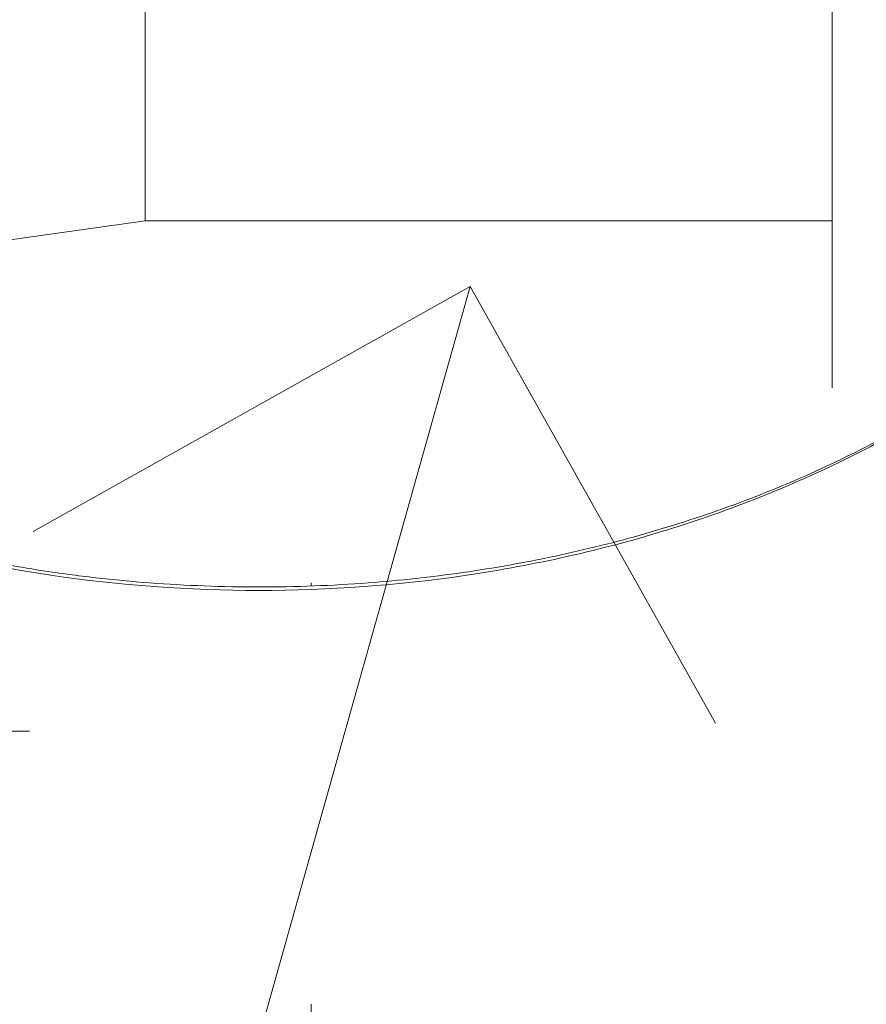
# Model space of a CAD drawing. Header units: millimetres. Extents: x 5980700 to 6194397, y -12939 to 2351883.
# Tile 76 of 124: x 6037307 to 6037510, y -2503 to -2267. Entities that reach past the tile are written whole.
import ezdxf

# ---------------------------------------------------------------- set-up
doc = ezdxf.new("R2010")
doc.units = ezdxf.units.MM
for name, color, linetype, lineweight in [('A-DETL-THIN', 151, 'Continuous', 9), ('A-FLOR-PATT', 8, 'Continuous', 18), ('P-SANR-FIXT', 6, 'Continuous', 9), ('Q-CASE', 31, 'Continuous', 9)]:
    doc.layers.add(name, color=color, linetype=linetype, lineweight=lineweight)

# ---------------------------------------------------------------- blocks, each defined once
blk = doc.blocks.new('Componentes de gabinete 9 - Componentes de gabinete 10-3871332-PLANTA DE CAIMENTO DE PISOS - TÉRREO')
at = {"layer": 'Q-CASE', "lineweight": 5}
h = blk.add_hatch(dxfattribs=at)
h.set_pattern_fill('FP_32', color=256, style=0, pattern_type=2)
h.set_pattern_definition([(0, (2e-05, -3e-05), (812.8, 203.2), [33.528, -576.072, 33.528, -576.072, -3251.2]), (0, (2e-05, -3e-05), (812.8, 203.2), [-1219.2, 33.528, -1185.672, 33.528, -576.072, -1422.4]), (0, (2e-05, -3e-05), (812.8, 203.2), [-3048, 33.528, -372.872, 33.528, -982.472]), (120, (304.8, 101.6), (-582.3763620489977, 602.3054481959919), [33.52799999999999, -576.0719999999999, 33.52799999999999, -576.0719999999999, -3251.199999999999]), (120, (304.8, 101.6), (-582.3763620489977, 602.3054481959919), [-1219.2, 33.52799999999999, -1185.672, 33.52799999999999, -576.0719999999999, -1422.4]), (120, (304.8, 101.6), (-582.3763620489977, 602.3054481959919), [-3048, 33.52799999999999, -372.8719999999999, 33.52799999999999, -982.4719999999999]), (240, (406.4, 508), (-230.4236379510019, -805.5054481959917), [33.528, -576.072, 33.528, -576.072, -3251.2]), (240, (406.4, 508), (-230.4236379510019, -805.5054481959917), [-1219.2, 33.528, -1185.672, 33.528, -576.072, -1422.4]), (240, (406.4, 508), (-230.4236379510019, -805.5054481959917), [-3048, 33.528, -372.872, 33.528, -982.472])])
h.paths.add_polyline_path([(-1916.627681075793, -2503.341032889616), (-1916.627681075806, -1928.341032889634), (-4090.616646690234, -1928.341032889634), (-4090.616646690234, -2018.841821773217), (-4266.627681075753, -2018.841821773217), (-4266.627681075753, -2503.341032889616), (-2157.504512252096, -2503.341032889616)])
h.paths.add_polyline_path([(-3110.634107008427, -2404.163083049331), (-3167.436296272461, -2399.394518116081), (-3221.157012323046, -2385.38959533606), (-3268.906719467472, -2363.038630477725), (-3308.194852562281, -2333.777107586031), (-3337.907475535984, -2297.861812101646), (-3354.729751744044, -2262.080064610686), (-3360.600275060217, -2223.341032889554), (-3354.729751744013, -2184.602001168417), (-3335.245784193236, -2144.961343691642), (-3308.194852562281, -2112.904958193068), (-3268.906719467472, -2083.643435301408), (-3221.157012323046, -2061.292470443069), (-3167.436296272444, -2047.287547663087), (-3110.634107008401, -2042.518982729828), (-3072.063723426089, -2045.756980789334), (-3073.614829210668, -2014.807732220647), (-3075.889238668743, -2009.253733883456), (-3076.651862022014, -2003.300731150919), (-3075.850939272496, -1997.352760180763), (-3073.29385822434, -1991.492903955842), (-3069.878323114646, -1987.058951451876), (-3065.11199704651, -1983.411764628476), (-3059.56534687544, -1981.119493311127), (-3053.61482921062, -1980.337716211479), (-3047.664311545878, -1981.119493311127), (-3040.81046620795, -1984.412028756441), (-3037.351335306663, -1987.058951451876), (-3033.614829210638, -1991.990953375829), (-3031.378719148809, -1997.352760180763), (-3030.577796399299, -2003.300731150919), (-3031.340419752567, -2009.253733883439), (-3033.614829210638, -2014.807732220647), (-3035.478337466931, -2051.831263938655), (-3033.390313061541, -2052.15085995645), (-3025.61542372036, -2054.643551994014), (-3000.111201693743, -2061.292470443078), (-2952.361494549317, -2083.643435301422), (-2913.073361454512, -2112.904958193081), (-2884.108826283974, -2147.229036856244), (-2866.538462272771, -2184.602001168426), (-2860.667938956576, -2223.341032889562), (-2866.538462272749, -2262.080064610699), (-2884.108826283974, -2299.453028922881), (-2913.073361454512, -2333.777107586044), (-2952.361494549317, -2363.038630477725), (-3000.111201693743, -2385.38959533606), (-3053.831917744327, -2399.394518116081)])
h.paths.add_polyline_path([(-2291.627681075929, -2404.16308304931), (-2348.429870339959, -2399.394518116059), (-2402.150586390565, -2385.38959533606), (-2451.939830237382, -2361.51959800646), (-2489.188426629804, -2333.777107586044), (-2518.152961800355, -2299.453028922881), (-2535.72332581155, -2262.080064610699), (-2541.593849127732, -2223.341032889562), (-2535.72332581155, -2184.602001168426), (-2518.152961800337, -2147.229036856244), (-2489.188426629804, -2112.904958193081), (-2449.90029353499, -2083.643435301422), (-2402.150586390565, -2061.292470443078), (-2348.42987034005, -2047.287547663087), (-2310.16307827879, -2044.075036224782), (-2311.627681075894, -2014.807732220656), (-2313.90209053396, -2009.253733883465), (-2314.664713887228, -2003.300731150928), (-2313.863791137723, -1997.352760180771), (-2311.306710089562, -1991.492903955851), (-2304.722171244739, -1984.634033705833), (-2303.124848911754, -1983.411764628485), (-2297.578198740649, -1981.119493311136), (-2291.627681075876, -1980.337716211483), (-2285.677163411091, -1981.119493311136), (-2280.130513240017, -1983.411764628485), (-2275.364187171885, -1987.058951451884), (-2271.62768107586, -1991.990953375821), (-2269.353271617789, -1997.637186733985), (-2268.590648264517, -2003.300731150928), (-2269.353271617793, -2009.253733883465), (-2271.62768107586, -2014.807732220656), (-2271.948652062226, -2044.171044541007), (-2234.825491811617, -2047.287547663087), (-2181.104775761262, -2061.292470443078), (-2133.355068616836, -2083.643435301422), (-2094.066935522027, -2112.904958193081), (-2065.102400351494, -2147.229036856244), (-2047.532036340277, -2184.60200116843), (-2041.661513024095, -2223.341032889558), (-2047.532036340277, -2262.080064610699), (-2065.102400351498, -2299.453028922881), (-2094.066935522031, -2333.777107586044), (-2133.355068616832, -2363.038630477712), (-2181.104775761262, -2385.389595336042), (-2234.825491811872, -2399.394518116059)])
h.paths.add_polyline_path([(-3853.614829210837, -2404.163083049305), (-3910.417018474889, -2399.394518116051), (-3964.137734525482, -2385.389595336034), (-4011.887441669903, -2363.038630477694), (-4055.841707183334, -2329.142378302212), (-4081.97028659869, -2296.553628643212), (-4098.118636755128, -2260.765137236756), (-4103.580997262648, -2223.341032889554), (-4097.710473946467, -2184.602001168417), (-4080.14010993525, -2147.229036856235), (-4051.175574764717, -2112.904958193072), (-4011.887441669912, -2083.643435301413), (-3964.137734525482, -2061.292470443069), (-3910.417018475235, -2047.287547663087), (-3872.19667104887, -2043.171977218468), (-3873.614829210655, -2014.807732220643), (-3875.889238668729, -2009.253733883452), (-3876.651862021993, -2003.300731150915), (-3875.850939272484, -1997.352760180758), (-3873.293858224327, -1991.492903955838), (-3868.415851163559, -1985.939869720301), (-3865.111997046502, -1983.411764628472), (-3859.565346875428, -1981.119493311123), (-3853.61482921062, -1980.337716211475), (-3847.664311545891, -1981.119493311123), (-3842.117661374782, -1983.411764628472), (-3837.351335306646, -1987.058951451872), (-3833.614829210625, -1991.990953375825), (-3831.378719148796, -1997.352760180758), (-3830.577796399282, -2003.300731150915), (-3831.340419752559, -2009.253733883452), (-3833.614829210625, -2014.807732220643), (-3833.935800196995, -2044.171044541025), (-3796.812639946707, -2047.287547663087), (-3743.091923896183, -2061.292470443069), (-3695.342216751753, -2083.643435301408), (-3651.387951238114, -2117.539687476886), (-3625.259371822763, -2150.128437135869), (-3609.111021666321, -2185.91692854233), (-3603.648661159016, -2223.341032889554), (-3609.519184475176, -2262.080064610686), (-3629.681102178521, -2302.524118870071), (-3656.054083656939, -2333.777107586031), (-3695.342216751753, -2363.038630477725), (-3743.091923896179, -2385.38959533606), (-3796.812639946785, -2399.394518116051), (-3847.738132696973, -2403.669732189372)])
h = blk.add_hatch(dxfattribs=at)
h.set_pattern_fill('FP_33', color=256, style=0, pattern_type=2)
h.set_pattern_definition([(216.87, (635, 1587.5), (4762.494328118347, 3175.008507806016), [793.75, -7143.75]), (206.565, (1587.5, 1111.25), (-1587.501456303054, -1587.499067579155), [1774.879, -1774.879]), (198.435, (1587.5, 317.5), (-3174.997452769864, -1587.50290376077), [1004.024, -4016.092])])
h.paths.add_polyline_path([(-1916.627681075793, -2503.341032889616), (-1916.627681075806, -1928.341032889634), (-4090.616646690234, -1928.341032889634), (-4090.616646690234, -2018.841821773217), (-4266.627681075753, -2018.841821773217), (-4266.627681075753, -2503.341032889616), (-2157.504512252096, -2503.341032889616)])
h.paths.add_polyline_path([(-3110.634107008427, -2404.163083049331), (-3167.436296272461, -2399.394518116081), (-3221.157012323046, -2385.38959533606), (-3268.906719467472, -2363.038630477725), (-3308.194852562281, -2333.777107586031), (-3337.907475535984, -2297.861812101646), (-3354.729751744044, -2262.080064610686), (-3360.600275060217, -2223.341032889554), (-3354.729751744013, -2184.602001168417), (-3335.245784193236, -2144.961343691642), (-3308.194852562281, -2112.904958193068), (-3268.906719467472, -2083.643435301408), (-3221.157012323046, -2061.292470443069), (-3167.436296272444, -2047.287547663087), (-3110.634107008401, -2042.518982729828), (-3072.063723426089, -2045.756980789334), (-3073.614829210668, -2014.807732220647), (-3075.889238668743, -2009.253733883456), (-3076.651862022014, -2003.300731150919), (-3075.850939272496, -1997.352760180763), (-3073.29385822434, -1991.492903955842), (-3069.878323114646, -1987.058951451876), (-3065.11199704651, -1983.411764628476), (-3059.56534687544, -1981.119493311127), (-3053.61482921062, -1980.337716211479), (-3047.664311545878, -1981.119493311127), (-3040.81046620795, -1984.412028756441), (-3037.351335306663, -1987.058951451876), (-3033.614829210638, -1991.990953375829), (-3031.378719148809, -1997.352760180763), (-3030.577796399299, -2003.300731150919), (-3031.340419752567, -2009.253733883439), (-3033.614829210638, -2014.807732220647), (-3035.478337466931, -2051.831263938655), (-3033.390313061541, -2052.15085995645), (-3025.61542372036, -2054.643551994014), (-3000.111201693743, -2061.292470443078), (-2952.361494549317, -2083.643435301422), (-2913.073361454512, -2112.904958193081), (-2884.108826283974, -2147.229036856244), (-2866.538462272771, -2184.602001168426), (-2860.667938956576, -2223.341032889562), (-2866.538462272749, -2262.080064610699), (-2884.108826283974, -2299.453028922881), (-2913.073361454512, -2333.777107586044), (-2952.361494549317, -2363.038630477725), (-3000.111201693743, -2385.38959533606), (-3053.831917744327, -2399.394518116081)])
h.paths.add_polyline_path([(-2291.627681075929, -2404.16308304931), (-2348.429870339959, -2399.394518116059), (-2402.150586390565, -2385.38959533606), (-2451.939830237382, -2361.51959800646), (-2489.188426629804, -2333.777107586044), (-2518.152961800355, -2299.453028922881), (-2535.72332581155, -2262.080064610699), (-2541.593849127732, -2223.341032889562), (-2535.72332581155, -2184.602001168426), (-2518.152961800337, -2147.229036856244), (-2489.188426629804, -2112.904958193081), (-2449.90029353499, -2083.643435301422), (-2402.150586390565, -2061.292470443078), (-2348.42987034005, -2047.287547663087), (-2310.16307827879, -2044.075036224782), (-2311.627681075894, -2014.807732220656), (-2313.90209053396, -2009.253733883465), (-2314.664713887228, -2003.300731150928), (-2313.863791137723, -1997.352760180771), (-2311.306710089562, -1991.492903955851), (-2304.722171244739, -1984.634033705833), (-2303.124848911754, -1983.411764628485), (-2297.578198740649, -1981.119493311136), (-2291.627681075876, -1980.337716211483), (-2285.677163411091, -1981.119493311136), (-2280.130513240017, -1983.411764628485), (-2275.364187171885, -1987.058951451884), (-2271.62768107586, -1991.990953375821), (-2269.353271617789, -1997.637186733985), (-2268.590648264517, -2003.300731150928), (-2269.353271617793, -2009.253733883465), (-2271.62768107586, -2014.807732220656), (-2271.948652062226, -2044.171044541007), (-2234.825491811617, -2047.287547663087), (-2181.104775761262, -2061.292470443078), (-2133.355068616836, -2083.643435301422), (-2094.066935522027, -2112.904958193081), (-2065.102400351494, -2147.229036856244), (-2047.532036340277, -2184.60200116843), (-2041.661513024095, -2223.341032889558), (-2047.532036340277, -2262.080064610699), (-2065.102400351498, -2299.453028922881), (-2094.066935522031, -2333.777107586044), (-2133.355068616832, -2363.038630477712), (-2181.104775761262, -2385.389595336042), (-2234.825491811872, -2399.394518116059)])
h.paths.add_polyline_path([(-3853.614829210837, -2404.163083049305), (-3910.417018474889, -2399.394518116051), (-3964.137734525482, -2385.389595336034), (-4011.887441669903, -2363.038630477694), (-4055.841707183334, -2329.142378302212), (-4081.97028659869, -2296.553628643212), (-4098.118636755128, -2260.765137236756), (-4103.580997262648, -2223.341032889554), (-4097.710473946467, -2184.602001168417), (-4080.14010993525, -2147.229036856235), (-4051.175574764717, -2112.904958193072), (-4011.887441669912, -2083.643435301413), (-3964.137734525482, -2061.292470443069), (-3910.417018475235, -2047.287547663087), (-3872.19667104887, -2043.171977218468), (-3873.614829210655, -2014.807732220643), (-3875.889238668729, -2009.253733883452), (-3876.651862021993, -2003.300731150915), (-3875.850939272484, -1997.352760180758), (-3873.293858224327, -1991.492903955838), (-3868.415851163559, -1985.939869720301), (-3865.111997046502, -1983.411764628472), (-3859.565346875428, -1981.119493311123), (-3853.61482921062, -1980.337716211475), (-3847.664311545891, -1981.119493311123), (-3842.117661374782, -1983.411764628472), (-3837.351335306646, -1987.058951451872), (-3833.614829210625, -1991.990953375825), (-3831.378719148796, -1997.352760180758), (-3830.577796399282, -2003.300731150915), (-3831.340419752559, -2009.253733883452), (-3833.614829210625, -2014.807732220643), (-3833.935800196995, -2044.171044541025), (-3796.812639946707, -2047.287547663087), (-3743.091923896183, -2061.292470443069), (-3695.342216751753, -2083.643435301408), (-3651.387951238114, -2117.539687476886), (-3625.259371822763, -2150.128437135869), (-3609.111021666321, -2185.91692854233), (-3603.648661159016, -2223.341032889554), (-3609.519184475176, -2262.080064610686), (-3629.681102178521, -2302.524118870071), (-3656.054083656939, -2333.777107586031), (-3695.342216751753, -2363.038630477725), (-3743.091923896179, -2385.38959533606), (-3796.812639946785, -2399.394518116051), (-3847.738132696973, -2403.669732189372)])
at = {"layer": 'Q-CASE', "color": 133, "lineweight": 5}
blk.add_open_spline([(-2860.667938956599, -2223.341032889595), (-2860.667938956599, -2246.048018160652), (-2869.672197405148, -2280.200778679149), (-2899.528686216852, -2321.943103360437), (-2930.299989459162, -2349.938328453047), (-2968.419449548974, -2373.286492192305), (-3012.409099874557, -2390.82921321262), (-3060.477777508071, -2401.706573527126), (-3110.634107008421, -2405.391337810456), (-3160.79043650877, -2401.706573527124), (-3208.859114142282, -2390.829213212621), (-3252.848764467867, -2373.286492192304), (-3290.968224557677, -2349.938328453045), (-3321.739527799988, -2321.943103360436), (-3351.596016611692, -2280.200778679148), (-3360.600275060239, -2246.048018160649), (-3360.60027506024, -2223.341032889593)], degree=3, knots=[-3.14159265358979, -3.14159265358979, -3.14159265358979, -3.14159265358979, -2.748893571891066, -2.552544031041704, -2.356194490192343, -2.159844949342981, -1.963495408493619, -1.767145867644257, -1.570796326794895, -1.374446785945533, -1.178097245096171, -0.9817477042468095, -0.7853981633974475, -0.5890486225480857, -0.3926990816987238, 0, 0, 0, 0], dxfattribs=at)
blk = doc.blocks.new('Deca_Cuba de Embutir Universal Oval_L_37 - L_37_17_Branco Gelo GE17-3102699-PLANTA DE CAIMENTO DE PISOS - TÉRREO')
at = {"layer": 'P-SANR-FIXT', "color": 90, "lineweight": 5}
blk.add_open_spline([(-249.9661680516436, -8.541033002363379e-11), (-249.9462737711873, -6.373651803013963), (-249.0120068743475, -18.99355938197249), (-244.9629843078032, -37.46108720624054), (-239.2929150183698, -52.6657794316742), (-233.443969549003, -64.57105873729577), (-228.4618392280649, -73.24640232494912), (-222.841417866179, -81.7189064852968), (-216.5656575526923, -90.03681551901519), (-209.6999008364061, -98.10956802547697), (-202.3209972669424, -105.8505852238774), (-194.377377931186, -113.296163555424), (-185.8370916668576, -120.4928035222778), (-176.7905614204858, -127.3612064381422), (-167.3378583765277, -133.8283248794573), (-157.4180866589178, -139.9219055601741), (-146.9865604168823, -145.6826588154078), (-136.1546241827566, -151.0465540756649), (-125.0412526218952, -155.9571231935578), (-113.5788694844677, -160.4323892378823), (-101.7120111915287, -164.5054827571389), (-89.56807652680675, -168.13044252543), (-77.2797440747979, -171.2698468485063), (-64.77571085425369, -173.9312076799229), (-51.9921584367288, -176.1386276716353), (-39.06697626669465, -177.8662240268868), (-26.14073191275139, -179.0972557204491), (-13.14157257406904, -179.8284000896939), (0.000112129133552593, -180.0736605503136), (13.14112405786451, -179.8284308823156), (25.60058598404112, -179.1276033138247), (37.44757654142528, -178.0282909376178), (52.53989968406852, -176.1199207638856), (67.45751990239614, -173.4712949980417), (81.88559020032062, -170.1341858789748), (96.19751944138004, -166.2871145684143), (113.7195315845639, -160.5714865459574), (133.4974984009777, -152.4759765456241), (149.2540249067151, -144.562327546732), (161.1881014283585, -137.6568931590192), (172.5539843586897, -130.4356117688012), (186.0096777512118, -120.6046998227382), (198.1805707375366, -109.9407754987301), (206.9657915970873, -101.0462082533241), (215.2553353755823, -91.77789523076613), (224.5382467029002, -79.66567800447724), (233.6497721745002, -64.65930090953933), (240.9310606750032, -48.86985488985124), (246.1159766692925, -32.87857124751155), (249.230988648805, -16.62909343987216), (249.9487605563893, -5.57694532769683), (249.9661680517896, -1.343179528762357e-10)], degree=3, knots=[0, 0, 0, 0, 0.03333333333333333, 0.06666666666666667, 0.1, 0.1166666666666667, 0.1333333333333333, 0.15, 0.1666666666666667, 0.1833333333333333, 0.2, 0.2166666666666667, 0.2333333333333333, 0.25, 0.2666666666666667, 0.2833333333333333, 0.3, 0.3166666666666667, 0.3333333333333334, 0.35, 0.3666666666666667, 0.3833333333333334, 0.4, 0.4166666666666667, 0.4333333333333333, 0.45, 0.4666666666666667, 0.4833333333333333, 0.5, 0.5166666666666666, 0.5333333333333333, 0.5479166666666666, 0.5625, 0.5916666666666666, 0.60625, 0.6208333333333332, 0.6499999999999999, 0.6791666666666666, 0.7083333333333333, 0.7229166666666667, 0.7374999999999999, 0.7666666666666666, 0.7958333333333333, 0.8104166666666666, 0.825, 0.8541666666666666, 0.8833333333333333, 0.9125, 0.9416666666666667, 0.9708333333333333, 1, 1, 1, 1], dxfattribs=at)
blk = doc.blocks.new('BE-PMSa-MOD-ARQ-CONEXAODOFUTURO-EX-000-R_rvt-1-PLANTA DE CAIMENTO DE PISOS - TÉRREO')
at = {"layer": 'A-FLOR-PATT', "lineweight": 5}
h = blk.add_hatch(dxfattribs=at)
h.set_pattern_fill('FP_19', color=71, style=0, pattern_type=2)
h.set_pattern_definition([(0, (1076.385, -4153.340999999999), (0, 450), []), (90, (1076.385, -4153.340999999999), (-450, 2.755455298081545e-14), [])])
h.paths.add_polyline_path([(-1408.117406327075, -6885.841005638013), (-1448.117406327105, -6885.841005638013), (-1448.117406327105, -6165.841005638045), (-1458.117406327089, -6165.841005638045), (-1458.117406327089, -6154.841005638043), (-1478.122472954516, -6154.841005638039), (-1478.122472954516, -6265.841005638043), (-1497.12247295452, -6265.841005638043), (-1497.12247295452, -6135.841005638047), (-1458.117406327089, -6135.841005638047), (-1458.117406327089, -6125.841005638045), (-1448.117406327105, -6125.841005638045), (-1448.117406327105, -6085.84100563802), (-1408.117406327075, -6085.84100563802), (-1408.117406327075, -6125.841005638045), (-1398.117406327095, -6125.841005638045), (-1398.117406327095, -6135.841005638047), (-1359.11233969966, -6135.841005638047), (-1359.11233969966, -6265.841005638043), (-1378.112339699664, -6265.841005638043), (-1379.117406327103, -6154.841005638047), (-1398.117406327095, -6154.841005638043), (-1398.117406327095, -6165.841005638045), (-1408.117406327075, -6165.841005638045), (-1408.117406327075, -6804.748590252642)])
h.paths.add_polyline_path([(-422.2840729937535, -6885.841005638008), (-462.2840729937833, -6885.841005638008), (-462.2840729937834, -6165.841005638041), (-472.284072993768, -6165.841005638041), (-472.284072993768, -6154.841005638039), (-492.2891396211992, -6154.841005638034), (-492.2891396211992, -6265.841005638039), (-511.2891396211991, -6265.841005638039), (-511.2891396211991, -6135.841005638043), (-472.284072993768, -6135.841005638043), (-472.284072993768, -6125.841005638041), (-462.2840729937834, -6125.841005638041), (-462.2840729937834, -6085.841005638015), (-422.2840729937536, -6085.841005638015), (-422.2840729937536, -6125.841005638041), (-412.2840729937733, -6125.841005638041), (-412.2840729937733, -6135.841005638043), (-373.2790063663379, -6135.841005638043), (-373.2790063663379, -6265.841005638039), (-392.2790063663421, -6265.841005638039), (-393.2840729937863, -6154.841005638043), (-412.2840729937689, -6154.841005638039), (-412.2840729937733, -6165.841005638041), (-422.2840729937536, -6165.841005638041), (-422.2840729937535, -6804.748590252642)])
h.paths.add_polyline_path([(563.5492603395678, -6885.841005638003), (523.5492603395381, -6885.841005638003), (523.5492603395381, -6165.841005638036), (513.5492603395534, -6165.841005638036), (513.5492603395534, -6154.84100563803), (493.5441937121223, -6154.841005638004), (493.5441937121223, -6265.841005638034), (474.5441937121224, -6265.841005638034), (474.5441937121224, -6135.841005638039), (513.5492603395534, -6135.841005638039), (513.5492603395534, -6125.841005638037), (523.5492603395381, -6125.841005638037), (523.5492603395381, -6085.841005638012), (563.5492603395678, -6085.841005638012), (563.5492603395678, -6125.841005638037), (573.5492603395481, -6125.841005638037), (573.5492603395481, -6135.841005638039), (612.5543269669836, -6135.841005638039), (612.5543269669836, -6265.841005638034), (593.5543269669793, -6265.841005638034), (592.5492603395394, -6154.841005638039), (573.5492603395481, -6154.841005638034), (573.5492603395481, -6165.841005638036), (563.5492603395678, -6165.841005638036), (563.5492603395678, -6804.748590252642)])
h.paths.add_polyline_path([(1549.382593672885, -6885.841005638), (1509.382593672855, -6885.841005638), (1509.382593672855, -6165.841005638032), (1499.38259367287, -6165.841005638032), (1499.38259367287, -6154.841005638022), (1479.377527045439, -6154.841005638), (1479.377527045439, -6265.84100563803), (1460.377527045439, -6265.84100563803), (1460.377527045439, -6135.841005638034), (1499.38259367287, -6135.841005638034), (1499.38259367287, -6125.841005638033), (1509.382593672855, -6125.841005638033), (1509.382593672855, -6085.841005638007), (1549.382593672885, -6085.841005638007), (1549.382593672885, -6125.841005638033), (1559.382593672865, -6125.841005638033), (1559.382593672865, -6135.841005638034), (1598.387660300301, -6135.841005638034), (1598.387660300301, -6265.84100563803), (1579.387660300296, -6265.84100563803), (1578.382593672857, -6154.841005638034), (1559.382593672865, -6154.84100563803), (1559.382593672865, -6165.841005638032), (1549.382593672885, -6165.841005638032), (1549.382593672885, -6839.505983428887)])
h.paths.add_polyline_path([(-3379.784072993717, -6885.841005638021), (-3419.784072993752, -6885.841005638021), (-3419.784072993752, -6165.841005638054), (-3429.784072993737, -6165.841005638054), (-3429.784072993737, -6154.841005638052), (-3449.789139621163, -6154.841005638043), (-3449.789139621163, -6265.841005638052), (-3468.789139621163, -6265.841005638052), (-3468.789139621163, -6135.841005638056), (-3429.784072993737, -6135.841005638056), (-3429.784072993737, -6125.841005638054), (-3419.784072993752, -6125.841005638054), (-3419.784072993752, -6085.841005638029), (-3379.784072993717, -6085.841005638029), (-3379.784072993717, -6125.841005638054), (-3369.784072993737, -6125.841005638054), (-3369.784072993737, -6135.841005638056), (-3330.779006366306, -6135.841005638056), (-3330.779006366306, -6265.841005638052), (-3349.779006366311, -6265.841005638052), (-3350.784072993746, -6154.841005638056), (-3369.784072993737, -6154.841005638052), (-3369.784072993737, -6165.841005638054), (-3379.784072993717, -6165.841005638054), (-3379.784072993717, -6804.748590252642)])
h.paths.add_polyline_path([(-2393.950739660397, -6885.841005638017), (-2433.950739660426, -6885.841005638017), (-2433.950739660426, -6165.841005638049), (-2443.950739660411, -6165.841005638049), (-2443.950739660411, -6154.841005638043), (-2463.955806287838, -6154.841005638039), (-2463.955806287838, -6265.841005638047), (-2482.955806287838, -6265.841005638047), (-2482.955806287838, -6135.841005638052), (-2443.950739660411, -6135.841005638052), (-2443.950739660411, -6125.84100563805), (-2433.950739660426, -6125.84100563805), (-2433.950739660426, -6085.841005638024), (-2393.950739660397, -6085.841005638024), (-2393.950739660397, -6125.84100563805), (-2383.950739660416, -6125.84100563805), (-2383.950739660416, -6135.841005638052), (-2344.945673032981, -6135.841005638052), (-2344.945673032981, -6265.841005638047), (-2363.945673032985, -6265.841005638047), (-2364.950739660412, -6154.841005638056), (-2383.950739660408, -6154.841005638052), (-2383.950739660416, -6165.841005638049), (-2393.950739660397, -6165.841005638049), (-2393.950739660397, -6804.748590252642)])
h.paths.add_polyline_path([(-1633.586260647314, -8187.825683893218), (-1326.11487301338, -8187.825683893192), (-1326.11487301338, -6915.841005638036), (-1408.117406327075, -6915.841005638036), (-1408.117406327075, -6885.841005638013), (-1222.284072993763, -6885.841005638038), (-1222.284072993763, -6915.841005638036), (-1296.11487301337, -6915.841005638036), (-1296.11487301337, -8187.825683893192), (-340.281539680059, -8187.825683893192), (-340.281539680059, -6915.841005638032), (-422.2840729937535, -6915.841005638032), (-422.2840729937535, -6885.841005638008), (-236.4507396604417, -6885.841005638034), (-236.4507396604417, -6915.841005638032), (-310.281539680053, -6915.841005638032), (-310.2815396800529, -8187.825683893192), (645.5517936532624, -8187.825683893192), (645.5517936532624, -6915.841005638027), (563.5492603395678, -6915.841005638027), (563.5492603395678, -6885.841005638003), (749.3825936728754, -6885.84100563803), (749.3825936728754, -6915.841005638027), (675.5517936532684, -6915.841005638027), (675.5517936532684, -8187.825683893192), (1631.385126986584, -8187.825683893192), (1631.385126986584, -6915.841005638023), (1549.382593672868, -6915.841005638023), (1549.382593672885, -6885.841005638), (1876.385126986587, -6885.841005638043), (1876.385126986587, -5160.841005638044), (1819.382593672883, -5160.84100563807), (1819.382593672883, -5130.841005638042), (1876.385126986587, -5130.841005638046), (1876.385126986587, -3880.841005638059), (1437.385126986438, -3880.841005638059), (1436.385126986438, -3898.231985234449), (1424.554938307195, -3898.231985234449), (1424.554938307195, -3931.218364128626), (1419.460598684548, -3931.218364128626), (1419.460598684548, -3946.925911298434), (1413.385126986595, -3946.925911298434), (1413.385126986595, -3958.858886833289), (1444.385126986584, -3958.858886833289), (1444.385126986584, -3970.828505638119), (1370.385126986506, -3970.828505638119), (1370.385126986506, -3958.948636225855), (1401.385126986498, -3958.858886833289), (1401.385126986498, -3946.925911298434), (1395.309655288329, -3946.925911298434), (1395.309655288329, -3931.218364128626), (1390.215315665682, -3931.218364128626), (1390.215315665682, -3898.231985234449), (1377.385126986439, -3897.231985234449), (1377.385126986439, -3880.841005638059), (938.3851269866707, -3880.841005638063), (938.385126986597, -5130.841005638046), (1019.382593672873, -5130.841005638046), (1019.382593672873, -5160.841005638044), (816.3825936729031, -5160.84100563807), (816.3825936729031, -5130.841005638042), (908.3851269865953, -5130.841005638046), (908.3851269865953, -3880.841005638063), (469.3851269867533, -3880.841005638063), (468.3851269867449, -3898.231985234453), (456.554938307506, -3898.231985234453), (456.554938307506, -3931.21836412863), (451.4605986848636, -3931.21836412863), (451.4605986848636, -3946.925911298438), (445.3851269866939, -3946.925911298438), (445.3851269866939, -3958.948636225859), (476.3851269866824, -3958.948636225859), (476.3851269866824, -3970.828505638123), (402.3851269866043, -3970.828505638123), (402.3851269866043, -3958.858886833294), (433.3851269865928, -3958.858886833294), (433.3851269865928, -3946.925911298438), (427.3096552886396, -3946.925911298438), (427.3096552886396, -3931.21836412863), (422.2153156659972, -3931.21836412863), (422.2153156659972, -3898.231985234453), (409.3851269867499, -3897.231985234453), (409.3851269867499, -3880.841005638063), (-29.61487301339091, -3880.841005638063), (-29.61487301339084, -5130.841005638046), (16.38259367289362, -5130.841005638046), (16.38259367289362, -5160.841005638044), (-116.6174063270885, -5160.84100563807), (-116.6174063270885, -5130.841005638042), (-59.61487301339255, -5130.841005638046), (-59.61487301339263, -3880.841005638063), (-498.6148730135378, -3880.841005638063), (-499.6148730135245, -3898.231985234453), (-511.4450616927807, -3898.231985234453), (-511.4450616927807, -3931.21836412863), (-516.5394013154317, -3931.21836412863), (-516.5394013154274, -3946.925911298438), (-522.6148730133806, -3946.925911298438), (-522.6148730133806, -3958.858886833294), (-491.6148730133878, -3958.858886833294), (-491.6148730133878, -3970.828505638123), (-565.614873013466, -3970.828505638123), (-565.614873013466, -3958.948636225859), (-534.6148730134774, -3958.858886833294), (-534.6148730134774, -3946.925911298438), (-540.6903447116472, -3946.925911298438), (-540.6903447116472, -3931.21836412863), (-545.7846843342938, -3931.21836412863), (-545.7846843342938, -3898.231985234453), (-558.6148730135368, -3897.231985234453), (-558.6148730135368, -3880.841005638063), (-997.6148730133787, -3880.841005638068), (-997.6148730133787, -5130.841005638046), (-916.6174063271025, -5130.841005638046), (-916.6174063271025, -5160.841005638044), (-1084.617406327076, -5160.84100563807), (-1084.617406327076, -5130.841005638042), (-1027.61487301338, -5130.841005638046), (-1027.614873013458, -3880.841005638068), (-1466.614873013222, -3880.841005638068), (-1467.614873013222, -3898.231985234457), (-1479.44506169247, -3898.231985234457), (-1479.44506169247, -3931.218364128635), (-1484.539401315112, -3931.218364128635), (-1484.539401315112, -3946.925911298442), (-1490.614873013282, -3946.925911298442), (-1490.614873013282, -3958.948636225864), (-1459.614873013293, -3958.948636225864), (-1459.614873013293, -3970.828505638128), (-1533.614873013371, -3970.828505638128), (-1533.614873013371, -3958.858886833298), (-1502.614873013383, -3958.858886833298), (-1502.614873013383, -3946.925911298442), (-1508.690344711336, -3946.925911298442), (-1508.690344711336, -3931.218364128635), (-1513.784684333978, -3931.218364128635), (-1513.784684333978, -3898.231985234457), (-1526.614873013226, -3897.231985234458), (-1526.614873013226, -3880.841005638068), (-1965.614873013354, -3880.841005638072), (-1965.614873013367, -5130.841005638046), (-1884.61740632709, -5130.841005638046), (-1884.61740632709, -5160.841005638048), (-2052.617406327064, -5160.84100563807), (-2052.617406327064, -5130.841005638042), (-1995.614873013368, -5130.841005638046), (-1995.614873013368, -3880.841005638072), (-2434.614873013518, -3880.841005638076), (-2435.614873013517, -3898.231985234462), (-2447.445061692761, -3898.231985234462), (-2447.445061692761, -3931.218364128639), (-2452.539401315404, -3931.218364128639), (-2452.539401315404, -3946.925911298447), (-2458.614873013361, -3946.925911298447), (-2458.614873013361, -3958.858886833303), (-2427.614873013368, -3958.858886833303), (-2427.614873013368, -3970.828505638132), (-2501.614873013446, -3970.828505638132), (-2501.614873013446, -3958.948636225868), (-2470.614873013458, -3958.858886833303), (-2470.614873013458, -3946.925911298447), (-2476.690344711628, -3946.925911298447), (-2476.690344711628, -3931.218364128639), (-2481.78468433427, -3931.218364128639), (-2481.78468433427, -3898.231985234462), (-2494.614873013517, -3897.231985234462), (-2494.614873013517, -3880.841005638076), (-2933.614873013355, -3880.841005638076), (-2933.614873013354, -5130.841005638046), (-2852.617406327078, -5130.841005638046), (-2852.617406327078, -5160.841005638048), (-2963.614873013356, -5160.841005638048), (-2963.614873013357, -3730.841005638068), (-273.614873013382, -3730.841005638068), (-273.6148730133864, -1905.841005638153), (-333.6148730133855, -1905.841005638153), (-333.6148730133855, -1920.841005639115), (-403.6148730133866, -1920.841005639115), (-403.6148730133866, -1905.841005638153), (-413.6148730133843, -1905.841005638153), (-413.6148730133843, -2645.841005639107), (-403.614873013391, -2645.841005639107), (-403.614873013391, -2656.841005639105), (-383.6098063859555, -2656.841005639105), (-383.6098063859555, -2545.841005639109), (-364.6098063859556, -2545.841005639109), (-364.6098063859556, -2675.841005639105), (-403.614873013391, -2675.841005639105), (-403.614873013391, -2685.841005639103), (-413.6148730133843, -2685.841005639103), (-413.6148730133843, -2725.841005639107), (-443.614873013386, -2725.841005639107), (-443.614873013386, -2685.841005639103), (-453.6148730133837, -2685.841005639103), (-453.6148730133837, -2675.841005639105), (-492.6199396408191, -2675.841005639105), (-492.6199396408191, -2545.841005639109), (-473.6199396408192, -2545.841005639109), (-472.6148730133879, -2656.841005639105), (-453.6148730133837, -2656.841005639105), (-453.6148730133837, -2645.841005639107), (-443.614873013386, -2645.841005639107), (-443.614873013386, -1905.841005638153), (-1243.614873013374, -1905.841005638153), (-1243.614873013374, -1920.841005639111), (-1313.614873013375, -1920.841005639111), (-1313.614873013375, -1905.841005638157), (-1861.627696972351, -1905.841005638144), (-1861.627696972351, -2730.841005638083), (-1891.627696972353, -2730.841005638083), (-1891.627696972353, -2503.341005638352), (-4291.627696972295, -2503.34100563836), (-4291.627696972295, -3602.841794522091), (-4115.616662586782, -3602.841794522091), (-4115.616662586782, -3918.841794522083), (-4291.627696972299, -3918.841794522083), (-4291.62769697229, -6885.841005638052), (-4179.784072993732, -6885.841005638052), (-4179.784072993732, -6915.841005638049), (-4291.62769697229, -6915.841005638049), (-4291.62769697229, -8187.825683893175), (-3297.781539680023, -8187.825683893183), (-3297.781539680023, -6915.841005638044), (-3379.784072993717, -6915.841005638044), (-3379.784072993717, -6885.841005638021), (-3193.950739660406, -6885.841005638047), (-3193.950739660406, -6915.841005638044), (-3267.781539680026, -6915.841005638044), (-3267.781539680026, -8187.825683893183), (-2311.948206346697, -8187.825683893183), (-2311.948206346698, -6915.84100563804), (-2393.950739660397, -6915.84100563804), (-2393.950739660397, -6885.841005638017), (-2208.117406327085, -6885.841005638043), (-2208.117406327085, -6915.84100563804), (-2281.948206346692, -6915.84100563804), (-2281.948206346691, -8187.825683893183), (-1634.040783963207, -8187.825683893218)])
h.paths.add_polyline_path([(1081.283969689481, -8177.824964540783), (974.2429165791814, -8177.757752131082), (969.89444838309, -8176.62737626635), (962.5990053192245, -8171.491896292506), (958.4892938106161, -8163.573126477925), (957.9528572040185, -8159.112278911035), (958.3458896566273, -8046.283814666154), (960.307945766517, -8039.866218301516), (963.7283128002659, -8032.919235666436), (963.7283128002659, -7942.145418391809), (961.4375489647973, -7935.578149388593), (960.4463710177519, -7926.6496358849), (961.5940795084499, -7650.620109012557), (964.0656786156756, -7630.220274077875), (974.8299487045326, -7602.120334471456), (992.0949357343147, -7577.474922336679), (1014.827323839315, -7557.759074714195), (1044.094972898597, -7543.599703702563), (1071.00633885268, -7537.47041637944), (1104.593384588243, -7534.802663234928), (1150.72110646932, -7533.999939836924), (1177.139309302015, -7534.536061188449), (1217.145192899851, -7537.754905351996), (1245.244404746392, -7544.159408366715), (1272.081338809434, -7557.769795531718), (1294.810519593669, -7577.489024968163), (1312.071615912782, -7602.136909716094), (1322.831558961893, -7630.238285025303), (1326.446371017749, -7660.111296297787), (1325.461348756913, -7935.551189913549), (1322.756520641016, -7944.035336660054), (1322.75652064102, -8032.919235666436), (1327.175489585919, -8039.484241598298), (1328.701960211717, -8047.249322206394), (1328.191987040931, -8166.732035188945), (1324.318356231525, -8173.441360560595), (1317.609030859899, -8177.314991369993), (1313.735400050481, -8177.824964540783)])
h.paths.add_polyline_path([(327.9020667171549, -8177.824964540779), (-11.59041675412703, -8177.757752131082), (-15.938884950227, -8176.627376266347), (-23.23432801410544, -8171.491896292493), (-27.34403952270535, -8163.573126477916), (-27.88047612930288, -8159.11227891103), (-27.48744367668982, -8046.283814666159), (-25.52538756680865, -8039.866218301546), (-22.10502053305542, -8032.919235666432), (-22.10502053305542, -7942.145418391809), (-24.39578436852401, -7935.578149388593), (-25.38696231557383, -7926.649635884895), (-24.23925382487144, -7650.620109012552), (-21.76765471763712, -7630.220274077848), (-11.00338462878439, -7602.120334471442), (6.261602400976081, -7577.474922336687), (28.99399050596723, -7557.759074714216), (58.26163956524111, -7543.599703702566), (85.1730055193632, -7537.470416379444), (118.760051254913, -7534.802663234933), (164.8877731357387, -7533.999939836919), (197.9780157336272, -7535.04143530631), (231.3118595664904, -7537.754905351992), (259.4110714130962, -7544.159408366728), (286.2480054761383, -7557.769795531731), (308.9771862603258, -7577.48902496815), (326.2382825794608, -7602.136909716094), (336.9982256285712, -7630.238285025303), (340.613037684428, -7660.111296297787), (339.6280154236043, -7935.551189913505), (336.9231873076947, -7944.035336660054), (336.923187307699, -8032.919235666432), (341.3421562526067, -8039.484241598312), (342.8686268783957, -8047.249322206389), (342.3586537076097, -8166.73203518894), (338.4850228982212, -8173.441360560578), (331.7756975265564, -8177.314991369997)])
h.paths.add_polyline_path([(-992.9312666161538, -8177.824964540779), (-1001.772218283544, -8176.627376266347), (-1009.067661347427, -8171.491896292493), (-1013.177372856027, -8163.573126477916), (-1013.713809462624, -8159.11227891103), (-1013.320777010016, -8046.283814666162), (-1011.358720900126, -8039.866218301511), (-1007.938353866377, -8032.919235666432), (-1007.938353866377, -7942.145418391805), (-1010.229117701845, -7935.57814938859), (-1011.220295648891, -7926.649635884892), (-1010.072587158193, -7650.620109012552), (-1007.600988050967, -7630.22027407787), (-996.8367179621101, -7602.120334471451), (-979.5717309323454, -7577.474922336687), (-956.8393428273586, -7557.75907471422), (-927.5716937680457, -7543.599703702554), (-900.6603278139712, -7537.470416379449), (-867.0732820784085, -7534.802663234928), (-820.9455601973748, -7533.999939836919), (-794.5273573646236, -7534.536061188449), (-754.5214737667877, -7537.754905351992), (-726.4222619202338, -7544.159408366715), (-699.5853278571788, -7557.769795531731), (-676.8561470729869, -7577.489024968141), (-659.5950507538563, -7602.136909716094), (-648.8351077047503, -7630.238285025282), (-645.2202956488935, -7660.111296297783), (-646.2053179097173, -7935.55118991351), (-648.9101460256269, -7944.035336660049), (-648.9101460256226, -8032.919235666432), (-644.4911770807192, -8039.484241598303), (-642.9647064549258, -8047.249322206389), (-643.4746796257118, -8166.73203518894), (-647.3483104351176, -8173.441360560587), (-654.0576358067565, -8177.314991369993), (-661.1148590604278, -8177.824964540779), (-979.7632562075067, -8177.824964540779)])
h.paths.add_polyline_path([(-1863.06921016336, -8177.824964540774), (-1973.078744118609, -8177.757752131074), (-1977.427212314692, -8176.627376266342), (-1984.722655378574, -8171.491896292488), (-1988.832366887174, -8163.573126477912), (-1989.368803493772, -8159.112278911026), (-1988.975771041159, -8046.283814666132), (-1987.013714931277, -8039.866218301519), (-1983.593347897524, -8032.919235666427), (-1983.593347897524, -7942.145418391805), (-1985.884111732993, -7935.578149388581), (-1986.875289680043, -7926.649635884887), (-1985.72758118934, -7650.620109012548), (-1983.255982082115, -7630.22027407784), (-1972.491711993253, -7602.120334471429), (-1955.226724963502, -7577.474922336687), (-1932.494336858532, -7557.75907471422), (-1903.22668779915, -7543.599703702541), (-1876.315321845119, -7537.470416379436), (-1842.728276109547, -7534.802663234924), (-1796.60055422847, -7533.999939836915), (-1770.182351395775, -7534.53606118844), (-1730.176467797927, -7537.754905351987), (-1702.077255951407, -7544.159408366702), (-1675.240321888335, -7557.769795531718), (-1652.511141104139, -7577.489024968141), (-1635.250044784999, -7602.136909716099), (-1624.449879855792, -7630.570680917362), (-1620.875289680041, -7660.111296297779), (-1621.860311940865, -7935.551189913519), (-1624.565140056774, -7944.035336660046), (-1624.56514005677, -8032.919235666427), (-1620.146171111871, -8039.484241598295), (-1618.619700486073, -8047.249322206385), (-1619.129673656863, -8166.732035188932), (-1623.003304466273, -8173.441360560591), (-1629.712629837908, -8177.314991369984), (-1633.586260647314, -8177.824964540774)])
h.paths.add_polyline_path([(-2619.419593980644, -8177.82496454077), (-2958.912077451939, -8177.75775213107), (-2963.260545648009, -8176.627376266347), (-2970.555988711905, -8171.491896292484), (-2974.665700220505, -8163.573126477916), (-2975.202136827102, -8159.112278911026), (-2974.809104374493, -8046.283814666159), (-2972.847048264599, -8039.866218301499), (-2969.426681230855, -8032.919235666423), (-2969.426681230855, -7942.145418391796), (-2971.717445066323, -7935.578149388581), (-2972.708623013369, -7926.343502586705), (-2971.56091452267, -7650.620109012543), (-2969.089315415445, -7630.220274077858), (-2958.325045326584, -7602.120334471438), (-2941.060058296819, -7577.474922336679), (-2918.327670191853, -7557.759074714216), (-2889.060021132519, -7543.599703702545), (-2862.148655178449, -7537.470416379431), (-2828.561609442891, -7534.802663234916), (-2782.4338875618, -7533.999939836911), (-2756.015684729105, -7534.536061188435), (-2716.009801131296, -7537.754905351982), (-2687.910589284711, -7544.159408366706), (-2661.073655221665, -7557.769795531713), (-2638.344474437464, -7577.489024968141), (-2621.08337811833, -7602.136909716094), (-2610.323435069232, -7630.23828502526), (-2606.708623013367, -7660.111296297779), (-2607.693645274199, -7935.551189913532), (-2610.398473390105, -7944.035336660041), (-2610.3984733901, -8032.919235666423), (-2605.979504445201, -8039.48424159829), (-2604.453033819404, -8047.24932220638), (-2604.963006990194, -8166.732035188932), (-2608.836637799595, -8173.441360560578), (-2615.545963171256, -8177.314991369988)])
h.paths.add_polyline_path([(-3630.1498973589, -8105.84028628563), (-3969.023528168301, -8105.330313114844), (-3975.732853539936, -8101.456682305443), (-3979.606484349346, -8094.747356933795), (-3980.116457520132, -8090.87372612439), (-3980.116457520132, -7975.264643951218), (-3978.589986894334, -7967.499563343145), (-3974.171017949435, -7960.934557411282), (-3974.171017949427, -7871.338078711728), (-3976.875846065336, -7863.56651165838), (-3977.860868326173, -7854.637361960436), (-3976.712378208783, -7578.635430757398), (-3974.171017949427, -7558.057631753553), (-3963.48611322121, -7530.152231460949), (-3944.369171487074, -7503.894264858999), (-3919.652445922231, -7483.835936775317), (-3896.658902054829, -7472.174730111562), (-3866.537949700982, -7465.428494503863), (-3828.55380661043, -7462.551382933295), (-3781.621430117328, -7462.015261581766), (-3756.007881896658, -7462.817984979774), (-3721.171753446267, -7465.770227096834), (-3693.081068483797, -7472.168114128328), (-3666.241821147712, -7485.77439645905), (-3643.509433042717, -7505.490244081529), (-3626.244446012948, -7530.135656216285), (-3615.142810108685, -7561.020111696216), (-3611.858645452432, -7588.126618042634), (-3612.852046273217, -7863.593471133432), (-3615.142810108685, -7872.075620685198), (-3615.142810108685, -7962.107780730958), (-3611.722443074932, -7967.881540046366), (-3609.760386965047, -7974.299136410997), (-3609.367354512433, -7980.998444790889), (-3609.903791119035, -8091.58844822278), (-3614.013502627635, -8099.507218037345), (-3621.308945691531, -8104.642698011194), (-3625.657413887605, -8105.77307387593)])
h.paths.add_polyline_path([(-2052.617406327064, -5960.841005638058), (-2092.617406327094, -5960.841005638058), (-2092.617406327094, -5920.841005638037), (-2102.617406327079, -5920.841005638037), (-2102.617406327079, -5910.841005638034), (-2141.62247295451, -5910.841005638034), (-2141.62247295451, -5780.841005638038), (-2122.62247295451, -5780.841005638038), (-2121.61740632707, -5891.841005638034), (-2102.617406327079, -5891.841005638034), (-2102.617406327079, -5880.841005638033), (-2092.617406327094, -5880.841005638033), (-2092.617406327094, -5160.84100563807), (-2052.617406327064, -5160.84100563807), (-2052.617406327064, -5880.841005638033), (-2042.61740632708, -5880.841005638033), (-2042.61740632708, -5891.841005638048), (-2022.612339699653, -5891.84100563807), (-2022.612339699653, -5780.841005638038), (-2003.612339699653, -5780.841005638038), (-2003.612339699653, -5910.841005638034), (-2042.61740632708, -5910.841005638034), (-2042.61740632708, -5920.841005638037), (-2052.617406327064, -5920.841005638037)])
h.paths.add_polyline_path([(-116.6174063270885, -5960.841005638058), (-156.6174063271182, -5960.841005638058), (-156.6174063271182, -5920.841005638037), (-166.6174063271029, -5920.841005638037), (-166.6174063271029, -5910.841005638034), (-205.6224729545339, -5910.841005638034), (-205.622472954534, -5780.841005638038), (-186.6224729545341, -5780.841005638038), (-185.6174063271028, -5891.841005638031), (-166.6174063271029, -5891.841005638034), (-166.6174063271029, -5880.841005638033), (-156.6174063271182, -5880.841005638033), (-156.6174063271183, -5160.84100563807), (-116.6174063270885, -5160.84100563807), (-116.6174063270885, -5880.841005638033), (-106.6174063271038, -5880.841005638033), (-106.6174063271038, -5891.841005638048), (-86.61233969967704, -5891.84100563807), (-86.61233969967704, -5780.841005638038), (-67.61233969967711, -5780.841005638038), (-67.61233969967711, -5910.841005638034), (-106.6174063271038, -5910.841005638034), (-106.6174063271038, -5920.841005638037), (-116.6174063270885, -5920.841005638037)])
h.paths.add_polyline_path([(776.3825936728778, -5960.841005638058), (776.3825936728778, -5920.841005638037), (766.382593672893, -5920.841005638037), (766.382593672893, -5910.841005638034), (727.3775270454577, -5910.841005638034), (727.3775270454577, -5780.841005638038), (746.3775270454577, -5780.841005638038), (747.3825936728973, -5891.841005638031), (766.382593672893, -5891.841005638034), (766.382593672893, -5880.841005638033), (776.3825936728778, -5880.841005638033), (776.3825936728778, -5160.84100563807), (816.3825936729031, -5160.84100563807), (816.3825936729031, -5880.841005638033), (826.3825936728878, -5880.841005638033), (826.3825936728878, -5891.841005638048), (846.3876603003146, -5891.84100563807), (846.3876603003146, -5780.841005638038), (865.3876603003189, -5780.841005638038), (865.3876603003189, -5910.841005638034), (826.3825936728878, -5910.841005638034), (826.3825936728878, -5920.841005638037), (816.3825936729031, -5920.841005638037), (816.3825936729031, -5960.841005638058)])
h.paths.add_polyline_path([(1819.382593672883, -5960.841005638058), (1779.382593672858, -5960.841005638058), (1779.382593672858, -5920.841005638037), (1769.382593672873, -5920.841005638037), (1769.382593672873, -5910.841005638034), (1730.377527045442, -5910.841005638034), (1730.377527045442, -5780.841005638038), (1749.377527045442, -5780.841005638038), (1750.382593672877, -5891.841005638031), (1769.382593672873, -5891.841005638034), (1769.382593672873, -5880.841005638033), (1779.382593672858, -5880.841005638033), (1779.382593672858, -5160.84100563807), (1819.382593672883, -5160.84100563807), (1819.382593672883, -5880.841005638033), (1829.382593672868, -5880.841005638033), (1829.382593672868, -5891.841005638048), (1849.387660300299, -5891.84100563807), (1849.387660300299, -5780.841005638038), (1868.387660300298, -5780.841005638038), (1868.387660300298, -5910.841005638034), (1829.382593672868, -5910.841005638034), (1829.382593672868, -5920.841005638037), (1819.382593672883, -5920.841005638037)])
h.paths.add_polyline_path([(-1084.617406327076, -5960.841005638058), (-1124.617406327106, -5960.841005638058), (-1124.617406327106, -5920.841005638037), (-1134.617406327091, -5920.841005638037), (-1134.617406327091, -5910.841005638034), (-1173.622472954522, -5910.841005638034), (-1173.622472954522, -5780.841005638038), (-1154.622472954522, -5780.841005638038), (-1153.617406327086, -5891.841005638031), (-1134.617406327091, -5891.841005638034), (-1134.617406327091, -5880.841005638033), (-1124.617406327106, -5880.841005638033), (-1124.617406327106, -5160.84100563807), (-1084.617406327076, -5160.84100563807), (-1084.617406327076, -5880.841005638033), (-1074.617406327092, -5880.841005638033), (-1074.617406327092, -5891.841005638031), (-1054.612339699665, -5891.841005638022), (-1054.612339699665, -5780.841005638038), (-1035.612339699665, -5780.841005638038), (-1035.612339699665, -5910.841005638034), (-1074.617406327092, -5910.841005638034), (-1074.617406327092, -5920.841005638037), (-1084.617406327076, -5920.841005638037)])
h.paths.add_polyline_path([(-3110.634122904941, -2404.163055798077), (-3089.559253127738, -2402.354946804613), (-3132.171954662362, -2402.354946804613)])
h.paths.add_polyline_path([(-2291.627696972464, -2404.163055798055), (-2270.089865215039, -2402.35494680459), (-2313.165528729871, -2402.35494680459)])
h.paths.add_polyline_path([(-3853.61484510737, -2404.163055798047), (-3832.077013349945, -2402.354946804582), (-3875.152676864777, -2402.354946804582)])
h.paths.add_polyline_path([(-3142.339160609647, -2401.501406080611), (-3183.55053015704, -2395.193534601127), (-3167.436312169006, -2399.394490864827)])
h.paths.add_polyline_path([(-2323.332734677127, -2401.501406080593), (-2364.544104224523, -2395.193534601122), (-2348.429886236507, -2399.394490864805)])
h.paths.add_polyline_path([(-3885.319882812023, -2401.501406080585), (-3924.116436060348, -2395.82307415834), (-3910.41703437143, -2399.394490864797)])
h.paths.add_polyline_path([(-3078.929085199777, -2401.501406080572), (-3053.233014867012, -2399.238353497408), (-3040.810482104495, -2395.666917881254), (-3078.059864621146, -2401.36836192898)])
h.paths.add_polyline_path([(-2259.922659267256, -2401.50140608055), (-2234.825507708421, -2399.394490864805), (-2218.711289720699, -2395.193534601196), (-2246.15749904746, -2399.394490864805)])
h.paths.add_polyline_path([(-3821.909807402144, -2401.501406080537), (-3790.606665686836, -2397.776597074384), (-3791.218334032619, -2396.803725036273), (-3808.144647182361, -2399.394490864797)])
h.paths.add_polyline_path([(-3195.652806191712, -2392.038486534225), (-3231.517499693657, -2380.53997742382), (-3221.157028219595, -2385.389568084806)])
h.paths.add_polyline_path([(-2376.646380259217, -2392.038486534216), (-2412.511073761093, -2380.539977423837), (-2402.150602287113, -2385.389568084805)])
h.paths.add_polyline_path([(-3938.633528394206, -2392.038486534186), (-3974.498221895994, -2380.539977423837), (-3964.137750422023, -2385.38956808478)])
h.paths.add_polyline_path([(-3025.615439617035, -2392.038486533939), (-3000.111217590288, -2385.389568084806), (-2989.750746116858, -2380.539977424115), (-3004.87697517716, -2385.389568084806)])
h.paths.add_polyline_path([(-3768.596161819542, -2392.038486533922), (-3743.091939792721, -2385.389568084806), (-3732.731468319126, -2380.539977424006), (-3747.857697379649, -2385.389568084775)])
h.paths.add_polyline_path([(-2206.609013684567, -2392.038486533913), (-2181.104791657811, -2385.389568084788), (-2170.744320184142, -2380.539977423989), (-2185.870549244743, -2385.389568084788)])
h.paths.add_polyline_path([(-2155.670651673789, -2373.484205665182), (-2133.355084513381, -2363.038603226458), (-2133.355084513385, -2361.809115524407), (-2135.705106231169, -2363.038603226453)])
h.paths.add_polyline_path([(-3717.6577998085, -2373.484205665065), (-3695.342232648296, -2363.038603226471), (-3695.342232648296, -2361.809115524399), (-3697.69225436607, -2363.038603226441)])
h.paths.add_polyline_path([(-2974.677077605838, -2373.484205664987), (-2952.361510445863, -2363.038603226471), (-2952.361510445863, -2361.809115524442), (-2954.711532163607, -2363.038603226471)])
h.paths.add_polyline_path([(-2866.444849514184, -2185.219820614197), (-2866.538478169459, -2184.601973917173), (-2866.538478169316, -2185.01231778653)])
h.paths.add_polyline_path([(-2047.43842358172, -2185.219820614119), (-2047.532052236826, -2184.601973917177), (-2047.532052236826, -2185.012317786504)])
h.paths.add_polyline_path([(-3609.42557171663, -2185.219820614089), (-3609.519200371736, -2184.601973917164), (-3609.519200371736, -2185.012317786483)])
h.paths.add_polyline_path([(-2883.407863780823, -2148.720022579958), (-2884.10884218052, -2147.229009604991), (-2884.10884218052, -2147.845730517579)])
h.paths.add_polyline_path([(-3626.38858598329, -2148.720022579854), (-3629.681118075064, -2144.157919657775), (-3627.089564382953, -2147.845730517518)])
h.paths.add_polyline_path([(-2064.401437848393, -2148.720022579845), (-2065.102416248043, -2147.229009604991), (-2065.102416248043, -2147.845730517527)])
h.paths.add_polyline_path([(-2910.729698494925, -2115.682279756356), (-2913.073377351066, -2112.904930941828), (-2913.073377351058, -2113.807924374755)])
h.paths.add_polyline_path([(-2091.723272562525, -2115.682279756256), (-2094.066951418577, -2112.904930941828), (-2094.066951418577, -2113.80792437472)])
h.paths.add_polyline_path([(-3653.710420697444, -2115.682279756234), (-3656.054099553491, -2112.904930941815), (-3656.054099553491, -2113.807924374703)])
h.paths.add_polyline_path([(-2946.813568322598, -2087.775475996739), (-2952.361510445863, -2083.643408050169), (-2952.361510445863, -2084.872895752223)])
h.paths.add_polyline_path([(-3689.794290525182, -2087.775475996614), (-3695.342232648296, -2083.643408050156), (-3695.342232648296, -2084.872895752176)])
h.paths.add_polyline_path([(-2127.807142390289, -2087.775475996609), (-2133.355084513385, -2083.643408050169), (-2133.355084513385, -2084.87289575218)])
h.paths.add_polyline_path([(-2412.511073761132, -2066.142033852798), (-2376.64638025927, -2054.643524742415), (-2402.150602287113, -2061.292443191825)])
h.paths.add_polyline_path([(-3974.498221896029, -2066.142033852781), (-3938.633528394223, -2054.643524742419), (-3964.137750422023, -2061.292443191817)])
h.paths.add_polyline_path([(-3231.517499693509, -2066.142033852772), (-3195.652806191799, -2054.64352474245), (-3221.15702821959, -2061.292443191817)])
h.paths.add_polyline_path([(-2989.750746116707, -2066.142033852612), (-3000.111217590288, -2061.292443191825), (-3025.615439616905, -2054.643524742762), (-3000.111217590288, -2062.820383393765)])
h.paths.add_polyline_path([(-2170.744320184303, -2066.142033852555), (-2181.104791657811, -2061.292443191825), (-2206.609013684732, -2054.643524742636), (-2181.104791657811, -2062.82038339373)])
h.paths.add_polyline_path([(-3732.731468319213, -2066.142033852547), (-3743.091939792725, -2061.292443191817), (-3768.59616181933, -2054.643524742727), (-3743.091939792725, -2062.820383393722)])
h.paths.add_polyline_path([(-3926.531252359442, -2051.488476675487), (-3885.319882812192, -2045.180605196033), (-3910.417034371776, -2047.287520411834), (-3924.116436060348, -2050.858937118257)])
h.paths.add_polyline_path([(-2364.544104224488, -2051.488476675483), (-2323.332734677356, -2045.180605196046), (-2348.429886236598, -2047.287520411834)])
h.paths.add_polyline_path([(-3183.55053015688, -2051.488476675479), (-3142.33916060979, -2045.180605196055), (-3167.436312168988, -2047.287520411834)])
h.paths.add_polyline_path([(-2218.711289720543, -2051.48847667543), (-2234.614845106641, -2047.342439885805), (-2234.614845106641, -2049.054255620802)])
h.paths.add_polyline_path([(-3780.698437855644, -2051.4884766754), (-3796.812655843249, -2047.287520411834), (-3808.144647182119, -2047.287520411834), (-3796.812655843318, -2049.022011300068)])
h.paths.add_polyline_path([(-3072.614845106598, -2046.147071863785), (-3073.293874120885, -2045.653683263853), (-3073.293874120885, -2046.043138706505)])
h.paths.add_polyline_path([(-3089.096291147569, -2044.327064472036), (-3110.634122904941, -2042.518955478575), (-3132.171954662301, -2044.327064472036), (-3110.634122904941, -2044.327064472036)])
h.paths.add_polyline_path([(-3872.614845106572, -2044.327064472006), (-3873.293874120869, -2044.171017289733), (-3873.293874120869, -2044.327064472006)])
at = {"layer": 'P-SANR-FIXT', "color": 250, "lineweight": 5}
blk.add_blockref('Deca_Cuba de Embutir Universal Oval_L_37 - L_37_17_Branco Gelo GE17-3102699-PLANTA DE CAIMENTO DE PISOS - TÉRREO', (-3110.634122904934, -2223.341005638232), dxfattribs=at)
at = {"layer": 'Q-CASE', "color": 250, "lineweight": 5}
blk.add_blockref('Componentes de gabinete 9 - Componentes de gabinete 10-3871332-PLANTA DE CAIMENTO DE PISOS - TÉRREO', (-1.589655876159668e-05, 2.72512435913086e-05), dxfattribs=at)

msp = doc.modelspace()

# ---------------------------------------------------------------- linework, layer by layer
at = {"layer": 'A-DETL-THIN'}
for p, q in [((6037336.932347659, -2315.591032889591), (6037336.932347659, -2151.091032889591)), ((6037501.432347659, -2151.091032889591), (6037501.432347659, -2315.591032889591)), ((6037336.932347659, -2315.591032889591), (6037049.754607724, -2355.951232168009)), ((6037501.432347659, -2315.591032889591), (6037336.932347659, -2315.591032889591)), ((6037501.432347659, -2315.591032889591), (6037501.432347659, -2355.591032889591)), ((6037414.761883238, -2331.315303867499), (6037310.111593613, -2390.037675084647)), ((6037360.635312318, -2523.851831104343), (6037414.761883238, -2331.315303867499)), ((6037414.761883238, -2331.315303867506), (6037473.484254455, -2435.965593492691))]:
    msp.add_line(p, q, dxfattribs=at)

# ---------------------------------------------------------------- block references
at = {"lineweight": 5}
msp.add_blockref('BE-PMSa-MOD-ARQ-CONEXAODOFUTURO-EX-000-R_rvt-1-PLANTA DE CAIMENTO DE PISOS - TÉRREO', (6040474.816446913, 0), dxfattribs=at)

doc.saveas('drawing.dxf')
